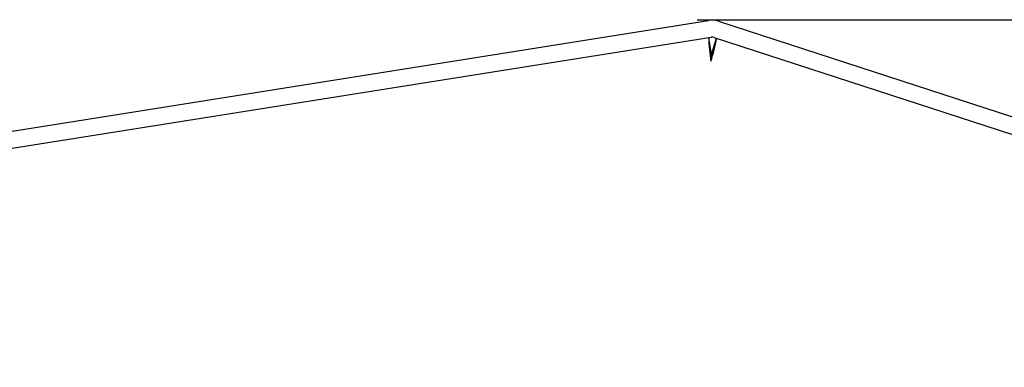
# Model space of a CAD drawing. Header units: millimetres. Extents: x -11513 to 3649, y 2330 to 12522.
# Tile 61 of 75: x -11020 to -10904, y 12186 to 12227. Entities that reach past the tile are written whole.
import ezdxf

# ---------------------------------------------------------------- set-up
doc = ezdxf.new("R2010")
doc.units = ezdxf.units.MM
doc.layers.add('WG1-00-906-0004_', color=7, linetype='Continuous')
doc.layers.add('WG1-00-908-0004_', color=7, linetype='Continuous')

# ---------------------------------------------------------------- blocks, each defined once
blk = doc.blocks.new('elewacja cz siłowa')
at = {"color": 251}
blk.add_line((442.63, 1953.35), (902.1, 1953.35), dxfattribs=at)
at = {"layer": 'WG1-00-906-0004_', "color": 7, "linetype": 'Continuous'}
for p, q in [((-127.88, 1862.68), (443.95, 1953.25)), ((445.25, 1953.15), (733.72, 1859.42)), ((-127.56, 1860.71), (444.27, 1951.28)), ((444.63, 1951.25), (733.1, 1857.52))]:
    blk.add_line(p, q, dxfattribs=at)
for radius in [2.78, 0.78]:
    blk.add_arc((444.39, 1950.51), radius, 72, 99, dxfattribs=at)
at = {"layer": 'WG1-00-908-0004_', "color": 7, "linetype": 'Continuous'}
for q in [(443.98, 1951.23), (444.91, 1951.16)]:
    blk.add_line((444.29, 1949.25), q, dxfattribs=at)
for centre, radius, start, end in [((462.7, 1951.53), 18.72, 180.9215, 189.4556), ((426.47, 1954.38), 18.72, 341.5444, 350.0785), ((446.61, 1948.89), 2.38, 175.7383, 176.9333), ((447.46, 1948.84), 3.23, 176.9333, 178.2946), ((450.3, 1948.76), 6.07, 178.2946, 179.0188), ((444.88, 1949.06), 0.638, 169.4782, 172.1218), ((445.31, 1948.99), 1.08, 172.1218, 173.6887), ((445.62, 1948.96), 1.39, 173.6887, 175.7383), ((444.57, 1949.12), 0.325, 164.9024, 167.6782), ((444.74, 1949.08), 0.501, 167.6782, 169.4782), ((444.38, 1949.18), 0.13, 154.793, 161.5323), ((444.51, 1949.13), 0.26, 161.5323, 164.9024), ((444.31, 1949.21), 0.0479, 138.7699, 149.3688), ((444.35, 1949.19), 0.0937, 149.3688, 154.793), ((444.3, 1949.22), 0.0322, 124.4377, 138.7699), ((444.29, 1949.24), 0.0179, 99, 124.4377), ((444.29, 1949.24), 0.0172, 56.9911, 72), ((439.48, 1949.54), 4.86, 351.8682, 353.045), ((444.28, 1949.23), 0.0221, 45.2578, 56.9911), ((444.28, 1949.23), 0.0293, 30.4866, 45.2578), ((440.82, 1949.38), 3.51, 353.045, 354.1433), ((444.26, 1949.21), 0.0573, 22.894, 30.4866), ((444.24, 1949.21), 0.0783, 15.3541, 22.894), ((444.17, 1949.19), 0.146, 11.3072, 15.3541), ((444.12, 1949.18), 0.196, 6.2651, 11.3072), ((442.55, 1949.2), 1.77, 354.1433, 356.3184), ((443.95, 1949.16), 0.365, 3.5579, 6.2651), ((443.87, 1949.15), 0.449, 1.3486, 3.5579), ((443.65, 1949.15), 0.666, 359.8579, 1.3486), ((443.49, 1949.15), 0.831, 357.6702, 359.8579), ((442.97, 1949.17), 1.35, 356.3184, 357.6702), ((452.12, 1948.73), 7.89, 179.0188, 179.6613), ((458.59, 1948.69), 14.36, 179.6613, 180.0142), ((464.77, 1948.69), 20.54, 180.0142, 180.3334), ((367.35, 1961.19), 77.93, 350.5958, 350.7067), ((536.75, 1949.11), 92.52, 180.3334, 180.4042), ((429.72, 1950.98), 14.72, 350.7067, 351.2939), ((434.43, 1950.26), 9.96, 351.2939, 351.8682)]:
    blk.add_arc(centre, radius, start, end, dxfattribs=at)

msp = doc.modelspace()

# ---------------------------------------------------------------- block references
msp.add_blockref('elewacja cz siłowa', (-11382.99, 10274.07))

doc.saveas('drawing.dxf')
